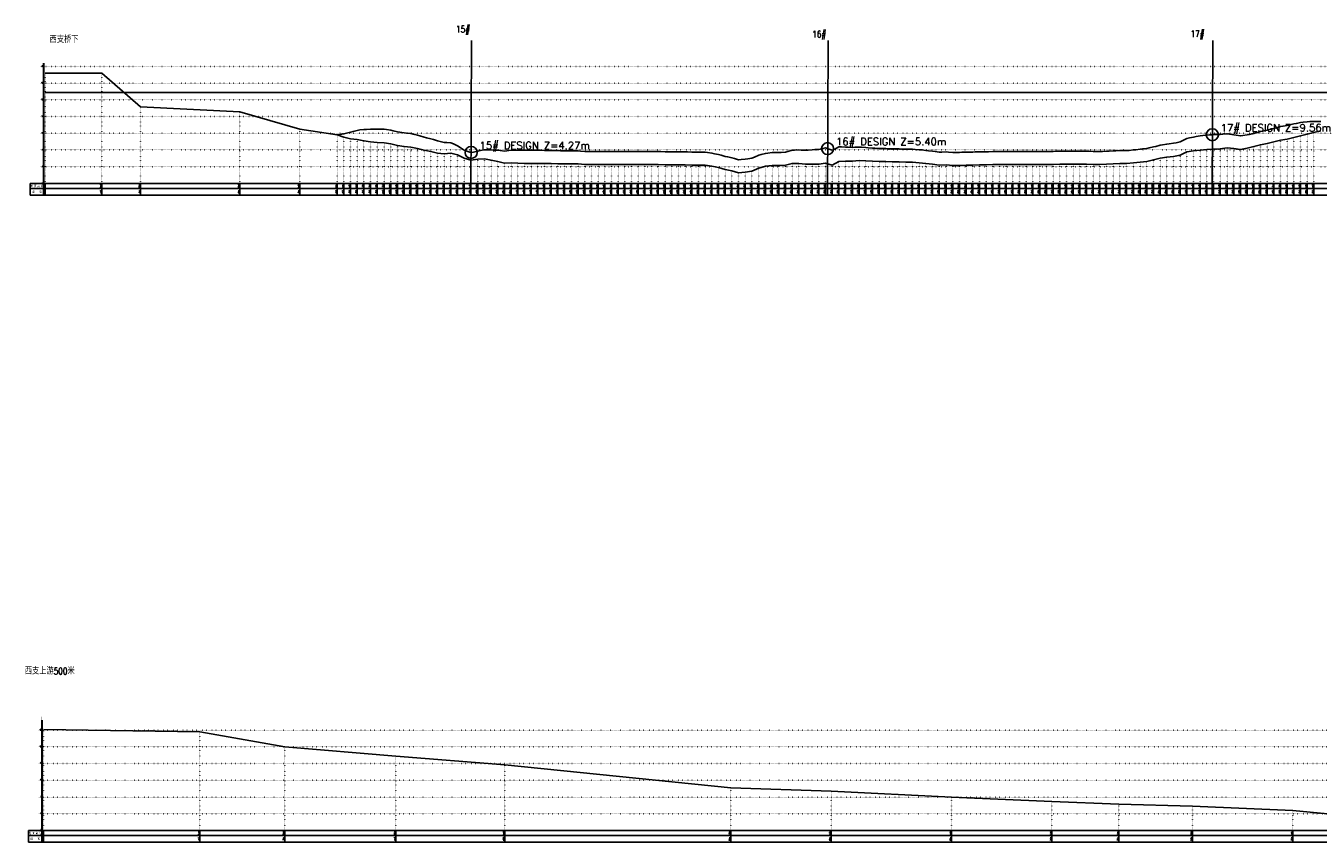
# Model space of a CAD drawing. Extents: x 391415 to 399140, y 3188456 to 3193757.
# Tile 2 of 3: x 391438 to 395301, y 3191315 to 3193757. Entities that reach past the tile are written whole.
import ezdxf
from ezdxf.enums import TextEntityAlignment as Align

# ---------------------------------------------------------------- set-up
doc = ezdxf.new("R2010")
doc.units = 0
doc.linetypes.add('X4', pattern=[1.6, 0, -1.6])
doc.layers.get('0').update_dxf_attribs({"linetype": 'CONTINUOUS'})
for name, color, linetype in [('ANNOTATION', 7, 'CONTINUOUS'), ('DESIGN_LOCAL', 5, 'CONTINUOUS'), ('DLSS', 4, 'CONTINUOUS'), ('DMX', 1, 'CONTINUOUS'), ('PIER_CONTROL', 6, 'CONTINUOUS'), ('WSE_22_190', 4, 'CONTINUOUS'), ('ZDH', 1, 'CONTINUOUS'), ('zdm1', 2, 'CONTINUOUS'), ('ZDMT5', 3, 'CONTINUOUS')]:
    doc.layers.add(name, color=color, linetype=linetype)
doc.styles.add('HZ', font='rs.shx', dxfattribs={"width": 0.8, "bigfont": 'hztxt.shx'})
doc.styles.get("Standard").update_dxf_attribs({"font": 'rs.shx', "bigfont": 'hztxt.shx'})

msp = doc.modelspace()

# ---------------------------------------------------------------- linework, layer by layer
at = {"linetype": 'Continuous', "flags": 128}
for points in [[(392768.7, 3193250.3), (392770.7, 3193712.5)], [(393834.4, 3193250.3), (393836.3, 3193712.5)], [(394984.2, 3193250.3), (394986.2, 3193712.5)]]:
    msp.add_lwpolyline(points, dxfattribs=at)
at = {"layer": 'DESIGN_LOCAL', "color": 5}
msp.add_lwpolyline([(391496.2, 3193615.1), (391665.4, 3193615.5), (391780.9, 3193514.3), (392077.4, 3193499.3), (392256.8, 3193447.3), (392368.7, 3193430.9), (392376.2, 3193431.7), (392388.7, 3193433.5), (392396.2, 3193435.4), (392408.7, 3193438.4), (392416.2, 3193440.7), (392428.7, 3193444), (392436.2, 3193445.2), (392448.7, 3193446.6), (392456.2, 3193447), (392468.7, 3193447.1), (392476.2, 3193447.5), (392488.7, 3193447.7), (392496.2, 3193447.7), (392508.7, 3193447.5), (392516.2, 3193446.6), (392528.7, 3193445), (392536.2, 3193443), (392548.7, 3193439.6), (392556.2, 3193438.4), (392568.7, 3193436.4), (392576.2, 3193435.7), (392588.7, 3193434.7), (392596.2, 3193432.7), (392608.7, 3193429.3), (392616.2, 3193427.3), (392628.7, 3193424), (392636.2, 3193422), (392648.7, 3193418.4), (392656.2, 3193416.2), (392668.7, 3193412.2), (392676.2, 3193410.5), (392688.7, 3193407.4), (392696.2, 3193407.3), (392708.7, 3193406.9), (392716.2, 3193403.5), (392728.7, 3193397.8), (392736.2, 3193392.9), (392748.7, 3193384.9), (392756.2, 3193382), (392768.7, 3193378), (392769.1, 3193378), (392776.2, 3193379.2), (392788.7, 3193382.2), (392796.2, 3193383.5), (392808.7, 3193386), (392816.2, 3193385.8), (392828.7, 3193385.5), (392836.2, 3193385.2), (392848.7, 3193384.5), (392856.2, 3193383.7), (392868.7, 3193382.1), (392876.2, 3193383.2), (392888.7, 3193384.8), (392896.2, 3193384.7), (392908.7, 3193384.4), (392916.2, 3193384.6), (392928.7, 3193384.7), (392936.2, 3193384.7), (392948.7, 3193384.6), (392956.2, 3193384.6), (392968.7, 3193384.4), (392976.2, 3193384.3), (392988.7, 3193384.1), (392996.2, 3193383.9), (393008.7, 3193383.7), (393016.2, 3193383.6), (393028.7, 3193383.4), (393036.2, 3193383.2), (393048.7, 3193383), (393056.2, 3193382.9), (393068.7, 3193382.8), (393076.2, 3193382.7), (393088.7, 3193382.5), (393096.2, 3193382), (393108.7, 3193381.2), (393116.2, 3193381), (393128.7, 3193380.7), (393136.2, 3193380.6), (393148.7, 3193380.3), (393156.2, 3193380.5), (393168.7, 3193380.9), (393176.2, 3193380.8), (393188.7, 3193380.6), (393196.2, 3193380.5), (393208.7, 3193380.4), (393216.2, 3193380.6), (393228.7, 3193380.8), (393236.2, 3193380.8), (393248.7, 3193380.8), (393256.2, 3193380.8), (393268.7, 3193380.8), (393276.2, 3193380.8), (393288.7, 3193380.8), (393296.2, 3193380.8), (393308.7, 3193380.8), (393316.2, 3193380.7), (393328.7, 3193380.5), (393336.2, 3193380.4), (393348.7, 3193380.2), (393356.2, 3193380.1), (393368.7, 3193380), (393376.2, 3193379.9), (393388.7, 3193379.7), (393396.2, 3193379.6), (393408.7, 3193379.5), (393416.2, 3193379.4), (393428.7, 3193379.2), (393436.2, 3193379.2), (393448.7, 3193379), (393456.2, 3193378.9), (393468.7, 3193378.8), (393476.2, 3193377.7), (393488.7, 3193375.8), (393496.2, 3193374.2), (393508.7, 3193371.6), (393516.2, 3193369.4), (393528.7, 3193365.7), (393536.2, 3193364.3), (393548.7, 3193362), (393556.2, 3193359.8), (393568.7, 3193356.1), (393576.2, 3193356.8), (393588.7, 3193358.1), (393596.2, 3193359.1), (393608.7, 3193360.9), (393616.2, 3193364.1), (393628.7, 3193369.5), (393636.2, 3193371.6), (393648.7, 3193375.2), (393656.2, 3193376), (393668.7, 3193377.4), (393676.2, 3193377.6), (393688.7, 3193378), (393696.2, 3193378.2), (393708.7, 3193378.6), (393716.2, 3193380.8), (393728.7, 3193384.6), (393736.2, 3193384.9), (393748.7, 3193385.3), (393756.2, 3193384.9), (393768.7, 3193384.3), (393776.2, 3193384.9), (393788.7, 3193385.9), (393796.2, 3193386.3), (393808.7, 3193386.9), (393816.2, 3193388.6), (393828.7, 3193391.3), (393834.8, 3193389.3), (393836.2, 3193388.8), (393848.7, 3193384.4), (393856.2, 3193388.2), (393868.7, 3193394.4), (393876.2, 3193394.2), (393888.7, 3193393.9), (393896.2, 3193393.6), (393908.7, 3193393), (393916.2, 3193393.3), (393928.7, 3193394), (393936.2, 3193393.4), (393948.7, 3193392.5), (393956.2, 3193391.8), (393968.7, 3193390.7), (393976.2, 3193390.4), (393988.7, 3193389.9), (393996.2, 3193389.7), (394008.7, 3193389.3), (394016.2, 3193389.1), (394028.7, 3193388.8), (394036.2, 3193388.6), (394048.7, 3193388.3), (394056.2, 3193388.2), (394068.7, 3193387.9), (394076.2, 3193387.8), (394088.7, 3193387.6), (394096.2, 3193387.1), (394108.7, 3193386.2), (394116.2, 3193385.3), (394128.7, 3193383.7), (394136.2, 3193382.8), (394148.7, 3193381.3), (394156.2, 3193380.5), (394168.7, 3193379.1), (394176.2, 3193379.2), (394188.7, 3193379.5), (394196.2, 3193378.9), (394208.7, 3193377.9), (394216.2, 3193378), (394228.7, 3193378.2), (394236.2, 3193378.4), (394248.7, 3193378.7), (394256.2, 3193378.8), (394268.7, 3193379.1), (394276.2, 3193379.3), (394288.7, 3193379.5), (394296.2, 3193379.7), (394308.7, 3193379.9), (394316.2, 3193380.1), (394328.7, 3193380.4), (394336.2, 3193380.5), (394348.7, 3193380.7), (394356.2, 3193380.7), (394368.7, 3193380.7), (394376.2, 3193380.6), (394388.7, 3193380.6), (394396.2, 3193380.6), (394408.7, 3193380.6), (394416.2, 3193380.5), (394428.7, 3193380.5), (394436.2, 3193380.5), (394448.7, 3193380.4), (394456.2, 3193380.4), (394468.7, 3193380.4), (394476.2, 3193380.5), (394488.7, 3193380.7), (394496.2, 3193380.9), (394508.7, 3193381.1), (394516.2, 3193381.3), (394528.7, 3193381.7), (394536.2, 3193381.8), (394548.7, 3193382.1), (394556.2, 3193381.9), (394568.7, 3193381.6), (394576.2, 3193381.6), (394588.7, 3193381.7), (394596.2, 3193381.5), (394608.7, 3193381.3), (394616.2, 3193381.3), (394628.7, 3193381.2), (394636.2, 3193381.1), (394648.7, 3193381), (394656.2, 3193381.2), (394668.7, 3193381.5), (394676.2, 3193381.9), (394688.7, 3193382.7), (394696.2, 3193382.9), (394708.7, 3193383.4), (394716.2, 3193383.4), (394728.7, 3193383.5), (394736.2, 3193384.2), (394748.7, 3193385.3), (394756.2, 3193386.2), (394768.7, 3193387.7), (394776.2, 3193388.4), (394788.7, 3193389.4), (394796.2, 3193391.3), (394808.7, 3193394.3), (394816.2, 3193396.1), (394828.7, 3193399.2), (394836.2, 3193400.6), (394848.7, 3193402.9), (394856.2, 3193403.8), (394868.7, 3193405.4), (394876.2, 3193407.1), (394888.7, 3193410), (394896.2, 3193413.8), (394908.7, 3193420.1), (394916.2, 3193421.5), (394928.7, 3193424), (394936.2, 3193425.3), (394948.7, 3193427.6), (394956.2, 3193428.5), (394968.7, 3193429.7), (394976.2, 3193430.3), (394984.8, 3193430.9), (394988.7, 3193431.1), (394996.2, 3193431.4), (395008.7, 3193431.6), (395016.2, 3193432.4), (395028.7, 3193433.7), (395036.2, 3193432.6), (395048.7, 3193430.9), (395056.2, 3193429.5), (395068.7, 3193427.3), (395076.2, 3193428.3), (395088.7, 3193430.1), (395096.2, 3193431.9), (395108.7, 3193435), (395116.2, 3193437), (395128.7, 3193440.2), (395136.2, 3193441.9), (395148.7, 3193444.8), (395156.2, 3193446.7), (395168.7, 3193449.8), (395176.2, 3193451.8), (395188.7, 3193455.2), (395196.2, 3193456.6), (395208.7, 3193458.8), (395216.2, 3193460.6), (395228.7, 3193463.3), (395236.2, 3193464.9), (395248.7, 3193467.2), (395256.2, 3193468.3), (395268.7, 3193469.8), (395276.2, 3193470.4), (395288.7, 3193470.9), (395296.2, 3193470.9), (395308.7, 3193470.2)], dxfattribs=at)
at = {"layer": 'DMX', "linetype": 'Continuous', "flags": 128}
for points in [[(391496.2, 3193615.1), (391665.4, 3193615.5), (391780.9, 3193514.3), (392077.4, 3193499.3), (392256.8, 3193447.3), (392368.7, 3193430.9), (392388.7, 3193423.8), (392408.7, 3193419), (392428.7, 3193416.5), (392448.7, 3193413.1), (392468.7, 3193409.6), (392488.7, 3193407.9), (392508.7, 3193406.6), (392528.7, 3193403.7), (392548.7, 3193398.4), (392568.7, 3193395.4), (392588.7, 3193394.1), (392608.7, 3193389.3), (392628.7, 3193384.8), (392648.7, 3193380.3), (392668.7, 3193375.8), (392688.7, 3193373.4), (392708.7, 3193375.9), (392728.7, 3193370.3), (392748.7, 3193360.5), (392768.7, 3193355.2), (392788.7, 3193357.9), (392808.7, 3193358.6), (392828.7, 3193354.5), (392848.7, 3193350.5), (392868.7, 3193345.8), (392888.7, 3193346.8), (392908.7, 3193345.5), (392928.7, 3193345.3), (392948.7, 3193345), (392968.7, 3193344.8), (392988.7, 3193344.6), (393008.7, 3193344.4), (393028.7, 3193344.2), (393048.7, 3193344), (393068.7, 3193343.8), (393088.7, 3193343.6), (393108.7, 3193342.3), (393128.7, 3193341.8), (393148.7, 3193341.4), (393168.7, 3193342), (393188.7, 3193341.7), (393208.7, 3193341.5), (393228.7, 3193341.9), (393248.7, 3193341.9), (393268.7, 3193341.9), (393288.7, 3193341.9), (393308.7, 3193341.9), (393328.7, 3193341.6), (393348.7, 3193341.3), (393368.7, 3193341), (393388.7, 3193340.8), (393408.7, 3193340.5), (393428.7, 3193340.3), (393448.7, 3193340.1), (393468.7, 3193339.9), (393488.7, 3193336.8), (393508.7, 3193332.7), (393528.7, 3193326.8), (393548.7, 3193323.1), (393568.7, 3193317.2), (393588.7, 3193319.3), (393608.7, 3193322.1), (393628.7, 3193330.8), (393648.7, 3193336.5), (393668.7, 3193338.7), (393688.7, 3193339.2), (393708.7, 3193339.4), (393728.7, 3193344.9), (393748.7, 3193344.8), (393768.7, 3193342.6), (393788.7, 3193342.9), (393808.7, 3193342.5), (393828.7, 3193346), (393848.7, 3193339.4), (393868.7, 3193350.5), (393888.7, 3193351.4), (393908.7, 3193351.8), (393928.7, 3193353.8), (393948.7, 3193353.1), (393968.7, 3193351.7), (393988.7, 3193351.2), (394008.7, 3193350.7), (394028.7, 3193350.1), (394048.7, 3193349.6), (394068.7, 3193349.1), (394088.7, 3193348.8), (394108.7, 3193347.3), (394128.7, 3193344.8), (394148.7, 3193342.4), (394168.7, 3193340.1), (394188.7, 3193340.6), (394208.7, 3193339), (394228.7, 3193339.3), (394248.7, 3193339.8), (394268.7, 3193340.2), (394288.7, 3193340.6), (394308.7, 3193341), (394328.7, 3193341.5), (394348.7, 3193341.8), (394368.7, 3193341.7), (394388.7, 3193341.7), (394408.7, 3193341.6), (394428.7, 3193341.6), (394448.7, 3193341.5), (394468.7, 3193341.4), (394488.7, 3193341.8), (394508.7, 3193342.2), (394528.7, 3193342.7), (394548.7, 3193343.1), (394568.7, 3193342.7), (394588.7, 3193342.7), (394608.7, 3193342.4), (394628.7, 3193342.2), (394648.7, 3193342.1), (394668.7, 3193342.6), (394688.7, 3193343.7), (394708.7, 3193344.5), (394728.7, 3193344.6), (394748.7, 3193346.5), (394768.7, 3193349), (394788.7, 3193350.7), (394808.7, 3193355.5), (394828.7, 3193360.4), (394848.7, 3193364), (394868.7, 3193366.1), (394888.7, 3193370.2), (394908.7, 3193379.6), (394928.7, 3193382.5), (394948.7, 3193385.1), (394968.7, 3193386.4), (394988.7, 3193387.5), (395008.7, 3193388.5), (395028.7, 3193391.7), (395048.7, 3193389.9), (395068.7, 3193387), (395088.7, 3193390.4), (395108.7, 3193395.6), (395128.7, 3193400.8), (395148.7, 3193405.1), (395168.7, 3193409.7), (395188.7, 3193414.7), (395208.7, 3193418.1), (395228.7, 3193422.8), (395248.7, 3193427.6), (395268.7, 3193432.5), (395288.7, 3193437.5), (395308.7, 3193442.8)], [(391491, 3191651.7), (391958.1, 3191644.7), (392212, 3191599.7), (392544.2, 3191571.7), (392869.7, 3191545.7), (393545, 3191477.6), (393845.2, 3191467.1), (394205.3, 3191449.8), (394505.5, 3191436.6), (394705.3, 3191428.2), (394925.4, 3191422.6), (395225.6, 3191409.2), (395505.5, 3191382.4)]]:
    msp.add_lwpolyline(points, dxfattribs=at)
at = {"layer": 'PIER_CONTROL', "color": 6}
for centre in [(394984.8, 3193430.9), (392769.1, 3193378), (393834.8, 3193389.3)]:
    msp.add_circle(centre, 18, dxfattribs=at)
at = {"layer": 'WSE_22_190', "color": 4}
msp.add_line((391496.2, 3193557.2), (396812.7, 3193557.2), dxfattribs=at)
at = {"layer": 'zdm1', "linetype": 'X4'}
for p, q in [((391481.2, 3193635.3), (396827.7, 3193635.3)), ((391481.2, 3193585.3), (396827.7, 3193585.3)), ((391481.2, 3193535.3), (396827.7, 3193535.3)), ((391481.2, 3193485.3), (396827.7, 3193485.3)), ((391481.2, 3193435.3), (396827.7, 3193435.3)), ((391481.2, 3193385.3), (396827.7, 3193385.3)), ((391481.2, 3193335.3), (396827.7, 3193335.3)), ((391481.2, 3193285.3), (396827.7, 3193285.3)), ((391476, 3191649.7), (398969.1, 3191649.7)), ((391476, 3191599.7), (398969.1, 3191599.7)), ((391476, 3191549.7), (398969.1, 3191549.7)), ((391476, 3191499.7), (398969.1, 3191499.7)), ((391476, 3191449.7), (398969.1, 3191449.7)), ((391476, 3191399.7), (398969.1, 3191399.7)), ((391476, 3191349.7), (398969.1, 3191349.7))]:
    msp.add_line(p, q, dxfattribs=at)
at = {"layer": 'zdm1', "linetype": 'Continuous'}
for p, q in [((391490.7, 3193285.3), (391490.7, 3193645.3)), ((391491.7, 3193285.3), (391491.7, 3193645.3)), ((391451.2, 3193285.3), (391496.2, 3193285.3)), ((391451.2, 3193250.3), (391451.2, 3193285.3)), ((391451.2, 3193270.3), (396817.7, 3193270.3)), ((391491.2, 3193250.3), (391491.2, 3193285.3)), ((391496.2, 3193285.3), (396817.7, 3193285.3)), ((391451.2, 3193250.3), (396817.7, 3193250.3)), ((391485.5, 3191349.7), (391485.5, 3191679.7)), ((391486.5, 3191349.7), (391486.5, 3191679.7)), ((391446, 3191349.7), (391491, 3191349.7)), ((391446, 3191314.7), (391446, 3191349.7)), ((391486, 3191314.7), (391486, 3191349.7)), ((391491, 3191349.7), (398959.1, 3191349.7)), ((391446, 3191334.7), (398959.1, 3191334.7)), ((391446, 3191314.7), (398959.1, 3191314.7))]:
    msp.add_line(p, q, dxfattribs=at)
at = {"layer": 'zdm1', "linetype": 'Continuous', "const_width": 1, "flags": 128}
for points in [[(391491.2, 3193635.3), (391491.2, 3193645.3)], [(391491.2, 3193615.3), (391491.2, 3193625.3)], [(391491.2, 3193595.3), (391491.2, 3193605.3)], [(391491.2, 3193575.3), (391491.2, 3193585.3)], [(391491.2, 3193555.3), (391491.2, 3193565.3)], [(391491.2, 3193535.3), (391491.2, 3193545.3)], [(391491.2, 3193515.3), (391491.2, 3193525.3)], [(391491.2, 3193495.3), (391491.2, 3193505.3)], [(391491.2, 3193475.3), (391491.2, 3193485.3)], [(391491.2, 3193455.3), (391491.2, 3193465.3)], [(391491.2, 3193435.3), (391491.2, 3193445.3)], [(391491.2, 3193415.3), (391491.2, 3193425.3)], [(391491.2, 3193395.3), (391491.2, 3193405.3)], [(391491.2, 3193375.3), (391491.2, 3193385.3)], [(391491.2, 3193355.3), (391491.2, 3193365.3)], [(391491.2, 3193335.3), (391491.2, 3193345.3)], [(391491.2, 3193315.3), (391491.2, 3193325.3)], [(391491.2, 3193295.3), (391491.2, 3193305.3)], [(391486, 3191679.7), (391486, 3191689.7)], [(391486, 3191659.7), (391486, 3191669.7)], [(391486, 3191639.7), (391486, 3191649.7)], [(391486, 3191619.7), (391486, 3191629.7)], [(391486, 3191599.7), (391486, 3191609.7)], [(391486, 3191579.7), (391486, 3191589.7)], [(391486, 3191559.7), (391486, 3191569.7)], [(391486, 3191539.7), (391486, 3191549.7)], [(391486, 3191519.7), (391486, 3191529.7)], [(391486, 3191499.7), (391486, 3191509.7)], [(391486, 3191479.7), (391486, 3191489.7)], [(391486, 3191459.7), (391486, 3191469.7)], [(391486, 3191439.7), (391486, 3191449.7)], [(391486, 3191419.7), (391486, 3191429.7)], [(391486, 3191399.7), (391486, 3191409.7)], [(391486, 3191379.7), (391486, 3191389.7)], [(391486, 3191359.7), (391486, 3191369.7)]]:
    msp.add_lwpolyline(points, dxfattribs=at)
at = {"layer": 'ZDMT5', "linetype": 'X4'}
for p, q in [((391665.4, 3193285.3), (391665.4, 3193615.5)), ((391496.2, 3193285.3), (391496.2, 3193615.1)), ((391780.9, 3193285.3), (391780.9, 3193514.3)), ((392077.4, 3193285.3), (392077.4, 3193499.3)), ((392256.8, 3193285.3), (392256.8, 3193447.3)), ((392368.7, 3193285.3), (392368.7, 3193430.9)), ((392388.7, 3193285.3), (392388.7, 3193423.8)), ((395228.7, 3193285.3), (395228.7, 3193422.8)), ((395248.7, 3193285.3), (395248.7, 3193427.6)), ((395268.7, 3193285.3), (395268.7, 3193432.5)), ((395288.7, 3193285.3), (395288.7, 3193437.5)), ((392408.7, 3193285.3), (392408.7, 3193419)), ((392428.7, 3193285.3), (392428.7, 3193416.5)), ((392448.7, 3193285.3), (392448.7, 3193413.1)), ((392468.7, 3193285.3), (392468.7, 3193409.6)), ((392488.7, 3193285.3), (392488.7, 3193407.9)), ((392508.7, 3193285.3), (392508.7, 3193406.6)), ((392528.7, 3193285.3), (392528.7, 3193403.7)), ((392548.7, 3193285.3), (392548.7, 3193398.4)), ((392568.7, 3193285.3), (392568.7, 3193395.4)), ((392588.7, 3193285.3), (392588.7, 3193394.1)), ((392608.7, 3193285.3), (392608.7, 3193389.3)), ((392628.7, 3193285.3), (392628.7, 3193384.8)), ((394948.7, 3193285.3), (394948.7, 3193385.1)), ((394968.7, 3193285.3), (394968.7, 3193386.4)), ((394988.7, 3193285.3), (394988.7, 3193387.5)), ((395008.7, 3193285.3), (395008.7, 3193388.5)), ((395028.7, 3193285.3), (395028.7, 3193391.7)), ((395048.7, 3193285.3), (395048.7, 3193389.9)), ((395068.7, 3193285.3), (395068.7, 3193387)), ((395088.7, 3193285.3), (395088.7, 3193390.4)), ((395108.7, 3193285.3), (395108.7, 3193395.6)), ((395128.7, 3193285.3), (395128.7, 3193400.8)), ((395148.7, 3193285.3), (395148.7, 3193405.1)), ((395168.7, 3193285.3), (395168.7, 3193409.7)), ((395188.7, 3193285.3), (395188.7, 3193414.7)), ((395208.7, 3193285.3), (395208.7, 3193418.1)), ((392648.7, 3193285.3), (392648.7, 3193380.3)), ((392668.7, 3193285.3), (392668.7, 3193375.8)), ((392688.7, 3193285.3), (392688.7, 3193373.4)), ((392708.7, 3193285.3), (392708.7, 3193375.9)), ((392728.7, 3193285.3), (392728.7, 3193370.3)), ((392748.7, 3193285.3), (392748.7, 3193360.5)), ((392768.7, 3193285.3), (392768.7, 3193355.2)), ((392788.7, 3193285.3), (392788.7, 3193357.9)), ((392808.7, 3193285.3), (392808.7, 3193358.6)), ((392828.7, 3193285.3), (392828.7, 3193354.5)), ((392848.7, 3193285.3), (392848.7, 3193350.5)), ((392868.7, 3193285.3), (392868.7, 3193345.8)), ((392888.7, 3193285.3), (392888.7, 3193346.8)), ((392908.7, 3193285.3), (392908.7, 3193345.5)), ((392928.7, 3193285.3), (392928.7, 3193345.3)), ((393828.7, 3193285.3), (393828.7, 3193346)), ((393868.7, 3193285.3), (393868.7, 3193350.5)), ((393888.7, 3193285.3), (393888.7, 3193351.4)), ((393908.7, 3193285.3), (393908.7, 3193351.8)), ((393928.7, 3193285.3), (393928.7, 3193353.8)), ((393948.7, 3193285.3), (393948.7, 3193353.1)), ((393968.7, 3193285.3), (393968.7, 3193351.7)), ((393988.7, 3193285.3), (393988.7, 3193351.2)), ((394008.7, 3193285.3), (394008.7, 3193350.7)), ((394028.7, 3193285.3), (394028.7, 3193350.1)), ((394048.7, 3193285.3), (394048.7, 3193349.6)), ((394068.7, 3193285.3), (394068.7, 3193349.1)), ((394088.7, 3193285.3), (394088.7, 3193348.8)), ((394108.7, 3193285.3), (394108.7, 3193347.3)), ((394748.7, 3193285.3), (394748.7, 3193346.5)), ((394768.7, 3193285.3), (394768.7, 3193349)), ((394788.7, 3193285.3), (394788.7, 3193350.7)), ((394808.7, 3193285.3), (394808.7, 3193355.5)), ((394828.7, 3193285.3), (394828.7, 3193360.4)), ((394848.7, 3193285.3), (394848.7, 3193364)), ((394868.7, 3193285.3), (394868.7, 3193366.1)), ((394888.7, 3193285.3), (394888.7, 3193370.2)), ((394908.7, 3193285.3), (394908.7, 3193379.6)), ((394928.7, 3193285.3), (394928.7, 3193382.5)), ((392948.7, 3193285.3), (392948.7, 3193345)), ((392968.7, 3193285.3), (392968.7, 3193344.8)), ((392988.7, 3193285.3), (392988.7, 3193344.6)), ((393008.7, 3193285.3), (393008.7, 3193344.4)), ((393028.7, 3193285.3), (393028.7, 3193344.2)), ((393048.7, 3193285.3), (393048.7, 3193344)), ((393068.7, 3193285.3), (393068.7, 3193343.8)), ((393088.7, 3193285.3), (393088.7, 3193343.6)), ((393108.7, 3193285.3), (393108.7, 3193342.3)), ((393128.7, 3193285.3), (393128.7, 3193341.8)), ((393148.7, 3193285.3), (393148.7, 3193341.4)), ((393168.7, 3193285.3), (393168.7, 3193342)), ((393188.7, 3193285.3), (393188.7, 3193341.7)), ((393208.7, 3193285.3), (393208.7, 3193341.5)), ((393228.7, 3193285.3), (393228.7, 3193341.9)), ((393248.7, 3193285.3), (393248.7, 3193341.9)), ((393268.7, 3193285.3), (393268.7, 3193341.9)), ((393288.7, 3193285.3), (393288.7, 3193341.9)), ((393308.7, 3193285.3), (393308.7, 3193341.9)), ((393328.7, 3193285.3), (393328.7, 3193341.6)), ((393348.7, 3193285.3), (393348.7, 3193341.3)), ((393368.7, 3193285.3), (393368.7, 3193341)), ((393388.7, 3193285.3), (393388.7, 3193340.8)), ((393408.7, 3193285.3), (393408.7, 3193340.5)), ((393428.7, 3193285.3), (393428.7, 3193340.3)), ((393448.7, 3193285.3), (393448.7, 3193340.1)), ((393468.7, 3193285.3), (393468.7, 3193339.9)), ((393488.7, 3193285.3), (393488.7, 3193336.8)), ((393508.7, 3193285.3), (393508.7, 3193332.7)), ((393528.7, 3193285.3), (393528.7, 3193326.8)), ((393548.7, 3193285.3), (393548.7, 3193323.1)), ((393568.7, 3193285.3), (393568.7, 3193317.2)), ((393588.7, 3193285.3), (393588.7, 3193319.3)), ((393608.7, 3193285.3), (393608.7, 3193322.1)), ((393628.7, 3193285.3), (393628.7, 3193330.8)), ((393648.7, 3193285.3), (393648.7, 3193336.5)), ((393668.7, 3193285.3), (393668.7, 3193338.7)), ((393688.7, 3193285.3), (393688.7, 3193339.2)), ((393708.7, 3193285.3), (393708.7, 3193339.4)), ((393728.7, 3193285.3), (393728.7, 3193344.9)), ((393748.7, 3193285.3), (393748.7, 3193344.8)), ((393768.7, 3193285.3), (393768.7, 3193342.6)), ((393788.7, 3193285.3), (393788.7, 3193342.9)), ((393808.7, 3193285.3), (393808.7, 3193342.5)), ((393848.7, 3193285.3), (393848.7, 3193339.4)), ((394128.7, 3193285.3), (394128.7, 3193344.8)), ((394148.7, 3193285.3), (394148.7, 3193342.4)), ((394168.7, 3193285.3), (394168.7, 3193340.1)), ((394188.7, 3193285.3), (394188.7, 3193340.6)), ((394208.7, 3193285.3), (394208.7, 3193339)), ((394228.7, 3193285.3), (394228.7, 3193339.3)), ((394248.7, 3193285.3), (394248.7, 3193339.8)), ((394268.7, 3193285.3), (394268.7, 3193340.2)), ((394288.7, 3193285.3), (394288.7, 3193340.6)), ((394308.7, 3193285.3), (394308.7, 3193341)), ((394328.7, 3193285.3), (394328.7, 3193341.5)), ((394348.7, 3193285.3), (394348.7, 3193341.8)), ((394368.7, 3193285.3), (394368.7, 3193341.7)), ((394388.7, 3193285.3), (394388.7, 3193341.7)), ((394408.7, 3193285.3), (394408.7, 3193341.6)), ((394428.7, 3193285.3), (394428.7, 3193341.6)), ((394448.7, 3193285.3), (394448.7, 3193341.5)), ((394468.7, 3193285.3), (394468.7, 3193341.4)), ((394488.7, 3193285.3), (394488.7, 3193341.8)), ((394508.7, 3193285.3), (394508.7, 3193342.2)), ((394528.7, 3193285.3), (394528.7, 3193342.7)), ((394548.7, 3193285.3), (394548.7, 3193343.1)), ((394568.7, 3193285.3), (394568.7, 3193342.7)), ((394588.7, 3193285.3), (394588.7, 3193342.7)), ((394608.7, 3193285.3), (394608.7, 3193342.4)), ((394628.7, 3193285.3), (394628.7, 3193342.2)), ((394648.7, 3193285.3), (394648.7, 3193342.1)), ((394668.7, 3193285.3), (394668.7, 3193342.6)), ((394688.7, 3193285.3), (394688.7, 3193343.7)), ((394708.7, 3193285.3), (394708.7, 3193344.5)), ((394728.7, 3193285.3), (394728.7, 3193344.6)), ((391491, 3191349.7), (391491, 3191651.7)), ((391958.1, 3191349.7), (391958.1, 3191644.7)), ((392212, 3191349.7), (392212, 3191599.7)), ((392544.2, 3191349.7), (392544.2, 3191571.7)), ((392869.7, 3191349.7), (392869.7, 3191545.7)), ((393545, 3191349.7), (393545, 3191477.6)), ((393845.2, 3191349.7), (393845.2, 3191467.1)), ((394205.3, 3191349.7), (394205.3, 3191449.8)), ((394505.5, 3191349.7), (394505.5, 3191436.6)), ((394705.3, 3191349.7), (394705.3, 3191428.2)), ((394925.4, 3191349.7), (394925.4, 3191422.6)), ((395225.6, 3191349.7), (395225.6, 3191409.2))]:
    msp.add_line(p, q, dxfattribs=at)
at = {"layer": 'ZDMT5', "linetype": 'Continuous'}
for p, q in [((391496.2, 3193250.3), (391496.2, 3193285.3)), ((391665.4, 3193250.3), (391665.4, 3193285.3)), ((391780.9, 3193250.3), (391780.9, 3193285.3)), ((392077.4, 3193250.3), (392077.4, 3193285.3)), ((392256.8, 3193250.3), (392256.8, 3193285.3)), ((392368.7, 3193250.3), (392368.7, 3193285.3)), ((392388.7, 3193250.3), (392388.7, 3193285.3)), ((392408.7, 3193250.3), (392408.7, 3193285.3)), ((392428.7, 3193250.3), (392428.7, 3193285.3)), ((392448.7, 3193250.3), (392448.7, 3193285.3)), ((392468.7, 3193250.3), (392468.7, 3193285.3)), ((392488.7, 3193250.3), (392488.7, 3193285.3)), ((392508.7, 3193250.3), (392508.7, 3193285.3)), ((392528.7, 3193250.3), (392528.7, 3193285.3)), ((392548.7, 3193250.3), (392548.7, 3193285.3)), ((392568.7, 3193250.3), (392568.7, 3193285.3)), ((392588.7, 3193250.3), (392588.7, 3193285.3)), ((392608.7, 3193250.3), (392608.7, 3193285.3)), ((392628.7, 3193250.3), (392628.7, 3193285.3)), ((392648.7, 3193250.3), (392648.7, 3193285.3)), ((392668.7, 3193250.3), (392668.7, 3193285.3)), ((392688.7, 3193250.3), (392688.7, 3193285.3)), ((392708.7, 3193250.3), (392708.7, 3193285.3)), ((392728.7, 3193250.3), (392728.7, 3193285.3)), ((392748.7, 3193250.3), (392748.7, 3193285.3)), ((392768.7, 3193250.3), (392768.7, 3193285.3)), ((392788.7, 3193250.3), (392788.7, 3193285.3)), ((392808.7, 3193250.3), (392808.7, 3193285.3)), ((392828.7, 3193250.3), (392828.7, 3193285.3)), ((392848.7, 3193250.3), (392848.7, 3193285.3)), ((392868.7, 3193250.3), (392868.7, 3193285.3)), ((392888.7, 3193250.3), (392888.7, 3193285.3)), ((392908.7, 3193250.3), (392908.7, 3193285.3)), ((392928.7, 3193250.3), (392928.7, 3193285.3)), ((392948.7, 3193250.3), (392948.7, 3193285.3)), ((392968.7, 3193250.3), (392968.7, 3193285.3)), ((392988.7, 3193250.3), (392988.7, 3193285.3)), ((393008.7, 3193250.3), (393008.7, 3193285.3)), ((393028.7, 3193250.3), (393028.7, 3193285.3)), ((393048.7, 3193250.3), (393048.7, 3193285.3)), ((393068.7, 3193250.3), (393068.7, 3193285.3)), ((393088.7, 3193250.3), (393088.7, 3193285.3)), ((393108.7, 3193250.3), (393108.7, 3193285.3)), ((393128.7, 3193250.3), (393128.7, 3193285.3)), ((393148.7, 3193250.3), (393148.7, 3193285.3)), ((393168.7, 3193250.3), (393168.7, 3193285.3)), ((393188.7, 3193250.3), (393188.7, 3193285.3)), ((393208.7, 3193250.3), (393208.7, 3193285.3)), ((393228.7, 3193250.3), (393228.7, 3193285.3)), ((393248.7, 3193250.3), (393248.7, 3193285.3)), ((393268.7, 3193250.3), (393268.7, 3193285.3)), ((393288.7, 3193250.3), (393288.7, 3193285.3)), ((393308.7, 3193250.3), (393308.7, 3193285.3)), ((393328.7, 3193250.3), (393328.7, 3193285.3)), ((393348.7, 3193250.3), (393348.7, 3193285.3)), ((393368.7, 3193250.3), (393368.7, 3193285.3)), ((393388.7, 3193250.3), (393388.7, 3193285.3)), ((393408.7, 3193250.3), (393408.7, 3193285.3)), ((393428.7, 3193250.3), (393428.7, 3193285.3)), ((393448.7, 3193250.3), (393448.7, 3193285.3)), ((393468.7, 3193250.3), (393468.7, 3193285.3)), ((393488.7, 3193250.3), (393488.7, 3193285.3)), ((393508.7, 3193250.3), (393508.7, 3193285.3)), ((393528.7, 3193250.3), (393528.7, 3193285.3)), ((393548.7, 3193250.3), (393548.7, 3193285.3)), ((393568.7, 3193250.3), (393568.7, 3193285.3)), ((393588.7, 3193250.3), (393588.7, 3193285.3)), ((393608.7, 3193250.3), (393608.7, 3193285.3)), ((393628.7, 3193250.3), (393628.7, 3193285.3)), ((393648.7, 3193250.3), (393648.7, 3193285.3)), ((393668.7, 3193250.3), (393668.7, 3193285.3)), ((393688.7, 3193250.3), (393688.7, 3193285.3)), ((393708.7, 3193250.3), (393708.7, 3193285.3)), ((393728.7, 3193250.3), (393728.7, 3193285.3)), ((393748.7, 3193250.3), (393748.7, 3193285.3)), ((393768.7, 3193250.3), (393768.7, 3193285.3)), ((393788.7, 3193250.3), (393788.7, 3193285.3)), ((393808.7, 3193250.3), (393808.7, 3193285.3)), ((393828.7, 3193250.3), (393828.7, 3193285.3)), ((393848.7, 3193250.3), (393848.7, 3193285.3)), ((393868.7, 3193250.3), (393868.7, 3193285.3)), ((393888.7, 3193250.3), (393888.7, 3193285.3)), ((393908.7, 3193250.3), (393908.7, 3193285.3)), ((393928.7, 3193250.3), (393928.7, 3193285.3)), ((393948.7, 3193250.3), (393948.7, 3193285.3)), ((393968.7, 3193250.3), (393968.7, 3193285.3)), ((393988.7, 3193250.3), (393988.7, 3193285.3)), ((394008.7, 3193250.3), (394008.7, 3193285.3)), ((394028.7, 3193250.3), (394028.7, 3193285.3)), ((394048.7, 3193250.3), (394048.7, 3193285.3)), ((394068.7, 3193250.3), (394068.7, 3193285.3)), ((394088.7, 3193250.3), (394088.7, 3193285.3)), ((394108.7, 3193250.3), (394108.7, 3193285.3)), ((394128.7, 3193250.3), (394128.7, 3193285.3)), ((394148.7, 3193250.3), (394148.7, 3193285.3)), ((394168.7, 3193250.3), (394168.7, 3193285.3)), ((394188.7, 3193250.3), (394188.7, 3193285.3)), ((394208.7, 3193250.3), (394208.7, 3193285.3)), ((394228.7, 3193250.3), (394228.7, 3193285.3)), ((394248.7, 3193250.3), (394248.7, 3193285.3)), ((394268.7, 3193250.3), (394268.7, 3193285.3)), ((394288.7, 3193250.3), (394288.7, 3193285.3)), ((394308.7, 3193250.3), (394308.7, 3193285.3)), ((394328.7, 3193250.3), (394328.7, 3193285.3)), ((394348.7, 3193250.3), (394348.7, 3193285.3)), ((394368.7, 3193250.3), (394368.7, 3193285.3)), ((394388.7, 3193250.3), (394388.7, 3193285.3)), ((394408.7, 3193250.3), (394408.7, 3193285.3)), ((394428.7, 3193250.3), (394428.7, 3193285.3)), ((394448.7, 3193250.3), (394448.7, 3193285.3)), ((394468.7, 3193250.3), (394468.7, 3193285.3)), ((394488.7, 3193250.3), (394488.7, 3193285.3)), ((394508.7, 3193250.3), (394508.7, 3193285.3)), ((394528.7, 3193250.3), (394528.7, 3193285.3)), ((394548.7, 3193250.3), (394548.7, 3193285.3)), ((394568.7, 3193250.3), (394568.7, 3193285.3)), ((394588.7, 3193250.3), (394588.7, 3193285.3)), ((394608.7, 3193250.3), (394608.7, 3193285.3)), ((394628.7, 3193250.3), (394628.7, 3193285.3)), ((394648.7, 3193250.3), (394648.7, 3193285.3)), ((394668.7, 3193250.3), (394668.7, 3193285.3)), ((394688.7, 3193250.3), (394688.7, 3193285.3)), ((394708.7, 3193250.3), (394708.7, 3193285.3)), ((394728.7, 3193250.3), (394728.7, 3193285.3)), ((394748.7, 3193250.3), (394748.7, 3193285.3)), ((394768.7, 3193250.3), (394768.7, 3193285.3)), ((394788.7, 3193250.3), (394788.7, 3193285.3)), ((394808.7, 3193250.3), (394808.7, 3193285.3)), ((394828.7, 3193250.3), (394828.7, 3193285.3)), ((394848.7, 3193250.3), (394848.7, 3193285.3)), ((394868.7, 3193250.3), (394868.7, 3193285.3)), ((394888.7, 3193250.3), (394888.7, 3193285.3)), ((394908.7, 3193250.3), (394908.7, 3193285.3)), ((394928.7, 3193250.3), (394928.7, 3193285.3)), ((394948.7, 3193250.3), (394948.7, 3193285.3)), ((394968.7, 3193250.3), (394968.7, 3193285.3)), ((394988.7, 3193250.3), (394988.7, 3193285.3)), ((395008.7, 3193250.3), (395008.7, 3193285.3)), ((395028.7, 3193250.3), (395028.7, 3193285.3)), ((395048.7, 3193250.3), (395048.7, 3193285.3)), ((395068.7, 3193250.3), (395068.7, 3193285.3)), ((395088.7, 3193250.3), (395088.7, 3193285.3)), ((395108.7, 3193250.3), (395108.7, 3193285.3)), ((395128.7, 3193250.3), (395128.7, 3193285.3)), ((395148.7, 3193250.3), (395148.7, 3193285.3)), ((395168.7, 3193250.3), (395168.7, 3193285.3)), ((395188.7, 3193250.3), (395188.7, 3193285.3)), ((395208.7, 3193250.3), (395208.7, 3193285.3)), ((395228.7, 3193250.3), (395228.7, 3193285.3)), ((395248.7, 3193250.3), (395248.7, 3193285.3)), ((395268.7, 3193250.3), (395268.7, 3193285.3)), ((395288.7, 3193250.3), (395288.7, 3193285.3)), ((391491, 3191314.7), (391491, 3191349.7)), ((391958.1, 3191314.7), (391958.1, 3191349.7)), ((392212, 3191314.7), (392212, 3191349.7)), ((392544.2, 3191314.7), (392544.2, 3191349.7)), ((392869.7, 3191314.7), (392869.7, 3191349.7)), ((393545, 3191314.7), (393545, 3191349.7)), ((393845.2, 3191314.7), (393845.2, 3191349.7)), ((394205.3, 3191314.7), (394205.3, 3191349.7)), ((394505.5, 3191314.7), (394505.5, 3191349.7)), ((394705.3, 3191314.7), (394705.3, 3191349.7)), ((394925.4, 3191314.7), (394925.4, 3191349.7)), ((395225.6, 3191314.7), (395225.6, 3191349.7))]:
    msp.add_line(p, q, dxfattribs=at)

# ---------------------------------------------------------------- texts
at = {"layer": 'ANNOTATION', "color": 6}
for s, p in [('17# DESIGN Z=9.56m', (395009.8, 3193440.9)), ('15# DESIGN Z=4.27m', (392794.1, 3193388)), ('16# DESIGN Z=5.40m', (393859.8, 3193399.3))]:
    msp.add_text(s, height=22, dxfattribs=at).set_placement(p)
at = {"layer": 'DLSS', "linetype": 'Continuous', "style": 'HZ', "width": 0.8}
for s, p in [('西支桥下', (391552.4, 3193718.5)), ('西支上游500米', (391509.5, 3191829.2))]:
    msp.add_text(s, height=20, dxfattribs=at).set_placement(p, align=Align.MIDDLE)
at = {"layer": 'ZDH', "linetype": 'Continuous', "style": 'HZ', "width": 0.8}
for s, p in [('15#', (392724.3, 3193736.7, 88888)), ('16#', (393788.7, 3193722, 88888)), ('17#', (394919.5, 3193722.5, 88888))]:
    msp.add_text(s, height=20, dxfattribs=at).set_placement(p)
at = {"layer": 'zdm1', "linetype": 'Continuous', "style": 'HZ', "width": 0.8}
for s, p in [('30', (391490.2, 3193635.3)), ('25', (391490.2, 3193585.3)), ('20', (391490.2, 3193535.3)), ('15', (391490.2, 3193485.3)), ('10', (391490.2, 3193435.3)), ('5', (391490.2, 3193385.3)), ('0', (391490.2, 3193335.3)), ('-5', (391490.2, 3193285.3)), ('25', (391485, 3191649.7)), ('20', (391485, 3191599.7)), ('15', (391485, 3191549.7)), ('10', (391485, 3191499.7)), ('5', (391485, 3191449.7)), ('0', (391485, 3191399.7)), ('-5', (391485, 3191349.7))]:
    msp.add_text(s, height=3, dxfattribs=at).set_placement(p, align=Align.RIGHT)
for s, p in [('地 面 高 程', (391471.2, 3193277.8)), ('距    离', (391471.2, 3193260.3)), ('地 面 高 程', (391466, 3191342.2)), ('距    离', (391466, 3191324.7))]:
    msp.add_text(s, height=6, dxfattribs=at).set_placement(p, align=Align.MIDDLE)
at = {"layer": 'ZDMT5', "linetype": 'Continuous', "style": 'HZ', "width": 0.8}
for s, p in [('27.98', (391495.7, 3193277.8)), ('28.02', (391664.9, 3193277.8)), ('17.90', (391780.4, 3193277.8)), ('16.40', (392076.9, 3193277.8)), ('11.20', (392256.3, 3193277.8)), ('9.56', (392368.2, 3193277.8)), ('8.85', (392388.2, 3193277.8)), ('8.37', (392408.2, 3193277.8)), ('8.12', (392428.2, 3193277.8)), ('7.78', (392448.2, 3193277.8)), ('7.43', (392468.2, 3193277.8)), ('7.26', (392488.2, 3193277.8)), ('7.13', (392508.2, 3193277.8)), ('6.84', (392528.2, 3193277.8)), ('6.31', (392548.2, 3193277.8)), ('6.01', (392568.2, 3193277.8)), ('5.88', (392588.2, 3193277.8)), ('5.39', (392608.2, 3193277.8)), ('4.95', (392628.2, 3193277.8)), ('4.50', (392648.2, 3193277.8)), ('4.05', (392668.2, 3193277.8)), ('3.80', (392688.2, 3193277.8)), ('4.06', (392708.2, 3193277.8)), ('3.50', (392728.2, 3193277.8)), ('2.52', (392748.2, 3193277.8)), ('1.99', (392768.2, 3193277.8)), ('2.26', (392788.2, 3193277.8)), ('2.33', (392808.2, 3193277.8)), ('1.92', (392828.2, 3193277.8)), ('1.52', (392848.2, 3193277.8)), ('1.04', (392868.2, 3193277.8)), ('1.15', (392888.2, 3193277.8)), ('1.01', (392908.2, 3193277.8)), ('0.99', (392928.2, 3193277.8)), ('0.97', (392948.2, 3193277.8)), ('0.95', (392968.2, 3193277.8)), ('0.93', (392988.2, 3193277.8)), ('0.91', (393008.2, 3193277.8)), ('0.89', (393028.2, 3193277.8)), ('0.87', (393048.2, 3193277.8)), ('0.85', (393068.2, 3193277.8)), ('0.82', (393088.2, 3193277.8)), ('0.70', (393108.2, 3193277.8)), ('0.65', (393128.2, 3193277.8)), ('0.61', (393148.2, 3193277.8)), ('0.67', (393168.2, 3193277.8)), ('0.64', (393188.2, 3193277.8)), ('0.62', (393208.2, 3193277.8)), ('0.66', (393228.2, 3193277.8)), ('0.66', (393248.2, 3193277.8)), ('0.66', (393268.2, 3193277.8)), ('0.66', (393288.2, 3193277.8)), ('0.66', (393308.2, 3193277.8)), ('0.63', (393328.2, 3193277.8)), ('0.59', (393348.2, 3193277.8)), ('0.57', (393368.2, 3193277.8)), ('0.55', (393388.2, 3193277.8)), ('0.52', (393408.2, 3193277.8)), ('0.50', (393428.2, 3193277.8)), ('0.47', (393448.2, 3193277.8)), ('0.46', (393468.2, 3193277.8)), ('0.15', (393488.2, 3193277.8)), ('-0.26', (393508.2, 3193277.8)), ('-0.85', (393528.2, 3193277.8)), ('-1.22', (393548.2, 3193277.8)), ('-1.81', (393568.2, 3193277.8)), ('-1.60', (393588.2, 3193277.8)), ('-1.32', (393608.2, 3193277.8)), ('-0.45', (393628.2, 3193277.8)), ('0.12', (393648.2, 3193277.8)), ('0.34', (393668.2, 3193277.8)), ('0.39', (393688.2, 3193277.8)), ('0.41', (393708.2, 3193277.8)), ('0.96', (393728.2, 3193277.8)), ('0.94', (393748.2, 3193277.8)), ('0.73', (393768.2, 3193277.8)), ('0.75', (393788.2, 3193277.8)), ('0.72', (393808.2, 3193277.8)), ('1.07', (393828.2, 3193277.8)), ('0.41', (393848.2, 3193277.8)), ('1.52', (393868.2, 3193277.8)), ('1.61', (393888.2, 3193277.8)), ('1.65', (393908.2, 3193277.8)), ('1.85', (393928.2, 3193277.8)), ('1.78', (393948.2, 3193277.8)), ('1.64', (393968.2, 3193277.8)), ('1.59', (393988.2, 3193277.8)), ('1.53', (394008.2, 3193277.8)), ('1.48', (394028.2, 3193277.8)), ('1.43', (394048.2, 3193277.8)), ('1.38', (394068.2, 3193277.8)), ('1.35', (394088.2, 3193277.8)), ('1.20', (394108.2, 3193277.8)), ('0.95', (394128.2, 3193277.8)), ('0.71', (394148.2, 3193277.8)), ('0.48', (394168.2, 3193277.8)), ('0.53', (394188.2, 3193277.8)), ('0.36', (394208.2, 3193277.8)), ('0.40', (394228.2, 3193277.8)), ('0.44', (394248.2, 3193277.8)), ('0.49', (394268.2, 3193277.8)), ('0.53', (394288.2, 3193277.8)), ('0.57', (394308.2, 3193277.8)), ('0.62', (394328.2, 3193277.8)), ('0.65', (394348.2, 3193277.8)), ('0.64', (394368.2, 3193277.8)), ('0.64', (394388.2, 3193277.8)), ('0.63', (394408.2, 3193277.8)), ('0.63', (394428.2, 3193277.8)), ('0.62', (394448.2, 3193277.8)), ('0.61', (394468.2, 3193277.8)), ('0.65', (394488.2, 3193277.8)), ('0.68', (394508.2, 3193277.8)), ('0.74', (394528.2, 3193277.8)), ('0.78', (394548.2, 3193277.8)), ('0.74', (394568.2, 3193277.8)), ('0.74', (394588.2, 3193277.8)), ('0.71', (394608.2, 3193277.8)), ('0.69', (394628.2, 3193277.8)), ('0.68', (394648.2, 3193277.8)), ('0.73', (394668.2, 3193277.8)), ('0.84', (394688.2, 3193277.8)), ('0.92', (394708.2, 3193277.8)), ('0.93', (394728.2, 3193277.8)), ('1.12', (394748.2, 3193277.8)), ('1.36', (394768.2, 3193277.8)), ('1.54', (394788.2, 3193277.8)), ('2.02', (394808.2, 3193277.8)), ('2.51', (394828.2, 3193277.8)), ('2.87', (394848.2, 3193277.8)), ('3.08', (394868.2, 3193277.8)), ('3.49', (394888.2, 3193277.8)), ('4.42', (394908.2, 3193277.8)), ('4.72', (394928.2, 3193277.8)), ('4.98', (394948.2, 3193277.8)), ('5.10', (394968.2, 3193277.8)), ('5.21', (394988.2, 3193277.8)), ('5.32', (395008.2, 3193277.8)), ('5.64', (395028.2, 3193277.8)), ('5.46', (395048.2, 3193277.8)), ('5.17', (395068.2, 3193277.8)), ('5.51', (395088.2, 3193277.8)), ('6.03', (395108.2, 3193277.8)), ('6.55', (395128.2, 3193277.8)), ('6.98', (395148.2, 3193277.8)), ('7.44', (395168.2, 3193277.8)), ('7.94', (395188.2, 3193277.8)), ('8.28', (395208.2, 3193277.8)), ('8.75', (395228.2, 3193277.8)), ('9.23', (395248.2, 3193277.8)), ('9.72', (395268.2, 3193277.8)), ('10.22', (395288.2, 3193277.8)), ('0.0', (391495.7, 3193260.3)), ('16.9', (391664.9, 3193260.3)), ('28.5', (391780.4, 3193260.3)), ('58.1', (392076.9, 3193260.3)), ('76.1', (392256.3, 3193260.3)), ('87.2', (392368.2, 3193260.3)), ('89.2', (392388.2, 3193260.3)), ('91.2', (392408.2, 3193260.3)), ('93.2', (392428.2, 3193260.3)), ('95.2', (392448.2, 3193260.3)), ('97.2', (392468.2, 3193260.3)), ('99.2', (392488.2, 3193260.3)), ('101.2', (392508.2, 3193260.3)), ('103.2', (392528.2, 3193260.3)), ('105.2', (392548.2, 3193260.3)), ('107.2', (392568.2, 3193260.3)), ('109.2', (392588.2, 3193260.3)), ('111.2', (392608.2, 3193260.3)), ('113.2', (392628.2, 3193260.3)), ('115.2', (392648.2, 3193260.3)), ('117.2', (392668.2, 3193260.3)), ('119.2', (392688.2, 3193260.3)), ('121.2', (392708.2, 3193260.3)), ('123.2', (392728.2, 3193260.3)), ('125.2', (392748.2, 3193260.3)), ('127.2', (392768.2, 3193260.3)), ('129.2', (392788.2, 3193260.3)), ('131.2', (392808.2, 3193260.3)), ('133.2', (392828.2, 3193260.3)), ('135.2', (392848.2, 3193260.3)), ('137.2', (392868.2, 3193260.3)), ('139.2', (392888.2, 3193260.3)), ('141.2', (392908.2, 3193260.3)), ('143.2', (392928.2, 3193260.3)), ('145.2', (392948.2, 3193260.3)), ('147.2', (392968.2, 3193260.3)), ('149.2', (392988.2, 3193260.3)), ('151.2', (393008.2, 3193260.3)), ('153.2', (393028.2, 3193260.3)), ('155.2', (393048.2, 3193260.3)), ('157.2', (393068.2, 3193260.3)), ('159.2', (393088.2, 3193260.3)), ('161.2', (393108.2, 3193260.3)), ('163.2', (393128.2, 3193260.3)), ('165.2', (393148.2, 3193260.3)), ('167.2', (393168.2, 3193260.3)), ('169.2', (393188.2, 3193260.3)), ('171.2', (393208.2, 3193260.3)), ('173.2', (393228.2, 3193260.3)), ('175.2', (393248.2, 3193260.3)), ('177.2', (393268.2, 3193260.3)), ('179.2', (393288.2, 3193260.3)), ('181.2', (393308.2, 3193260.3)), ('183.2', (393328.2, 3193260.3)), ('185.2', (393348.2, 3193260.3)), ('187.2', (393368.2, 3193260.3)), ('189.2', (393388.2, 3193260.3)), ('191.2', (393408.2, 3193260.3)), ('193.2', (393428.2, 3193260.3)), ('195.2', (393448.2, 3193260.3)), ('197.2', (393468.2, 3193260.3)), ('199.2', (393488.2, 3193260.3)), ('201.2', (393508.2, 3193260.3)), ('203.2', (393528.2, 3193260.3)), ('205.2', (393548.2, 3193260.3)), ('207.2', (393568.2, 3193260.3)), ('209.2', (393588.2, 3193260.3)), ('211.2', (393608.2, 3193260.3)), ('213.2', (393628.2, 3193260.3)), ('215.2', (393648.2, 3193260.3)), ('217.2', (393668.2, 3193260.3)), ('219.2', (393688.2, 3193260.3)), ('221.2', (393708.2, 3193260.3)), ('223.2', (393728.2, 3193260.3)), ('225.2', (393748.2, 3193260.3)), ('227.2', (393768.2, 3193260.3)), ('229.2', (393788.2, 3193260.3)), ('231.2', (393808.2, 3193260.3)), ('233.2', (393828.2, 3193260.3)), ('235.2', (393848.2, 3193260.3)), ('237.2', (393868.2, 3193260.3)), ('239.2', (393888.2, 3193260.3)), ('241.2', (393908.2, 3193260.3)), ('243.2', (393928.2, 3193260.3)), ('245.2', (393948.2, 3193260.3)), ('247.2', (393968.2, 3193260.3)), ('249.2', (393988.2, 3193260.3)), ('251.2', (394008.2, 3193260.3)), ('253.2', (394028.2, 3193260.3)), ('255.2', (394048.2, 3193260.3)), ('257.2', (394068.2, 3193260.3)), ('259.2', (394088.2, 3193260.3)), ('261.2', (394108.2, 3193260.3)), ('263.2', (394128.2, 3193260.3)), ('265.2', (394148.2, 3193260.3)), ('267.2', (394168.2, 3193260.3)), ('269.2', (394188.2, 3193260.3)), ('271.2', (394208.2, 3193260.3)), ('273.2', (394228.2, 3193260.3)), ('275.2', (394248.2, 3193260.3)), ('277.2', (394268.2, 3193260.3)), ('279.2', (394288.2, 3193260.3)), ('281.2', (394308.2, 3193260.3)), ('283.2', (394328.2, 3193260.3)), ('285.2', (394348.2, 3193260.3)), ('287.2', (394368.2, 3193260.3)), ('289.2', (394388.2, 3193260.3)), ('291.2', (394408.2, 3193260.3)), ('293.2', (394428.2, 3193260.3)), ('295.2', (394448.2, 3193260.3)), ('297.2', (394468.2, 3193260.3)), ('299.2', (394488.2, 3193260.3)), ('301.2', (394508.2, 3193260.3)), ('303.2', (394528.2, 3193260.3)), ('305.2', (394548.2, 3193260.3)), ('307.2', (394568.2, 3193260.3)), ('309.2', (394588.2, 3193260.3)), ('311.2', (394608.2, 3193260.3)), ('313.2', (394628.2, 3193260.3)), ('315.2', (394648.2, 3193260.3)), ('317.2', (394668.2, 3193260.3)), ('319.2', (394688.2, 3193260.3)), ('321.2', (394708.2, 3193260.3)), ('323.2', (394728.2, 3193260.3)), ('325.2', (394748.2, 3193260.3)), ('327.2', (394768.2, 3193260.3)), ('329.2', (394788.2, 3193260.3)), ('331.2', (394808.2, 3193260.3)), ('333.2', (394828.2, 3193260.3)), ('335.2', (394848.2, 3193260.3)), ('337.2', (394868.2, 3193260.3)), ('339.2', (394888.2, 3193260.3)), ('341.2', (394908.2, 3193260.3)), ('343.2', (394928.2, 3193260.3)), ('345.2', (394948.2, 3193260.3)), ('347.2', (394968.2, 3193260.3)), ('349.2', (394988.2, 3193260.3)), ('351.2', (395008.2, 3193260.3)), ('353.2', (395028.2, 3193260.3)), ('355.2', (395048.2, 3193260.3)), ('357.2', (395068.2, 3193260.3)), ('359.2', (395088.2, 3193260.3)), ('361.2', (395108.2, 3193260.3)), ('363.2', (395128.2, 3193260.3)), ('365.2', (395148.2, 3193260.3)), ('367.2', (395168.2, 3193260.3)), ('369.2', (395188.2, 3193260.3)), ('371.2', (395208.2, 3193260.3)), ('373.2', (395228.2, 3193260.3)), ('375.2', (395248.2, 3193260.3)), ('377.2', (395268.2, 3193260.3)), ('379.2', (395288.2, 3193260.3)), ('25.20', (391490.5, 3191342.2)), ('24.50', (391957.6, 3191342.2)), ('20.00', (392211.5, 3191342.2)), ('17.20', (392543.7, 3191342.2)), ('14.60', (392869.2, 3191342.2)), ('7.80', (393544.5, 3191342.2)), ('6.74', (393844.7, 3191342.2)), ('5.01', (394204.8, 3191342.2)), ('3.69', (394505, 3191342.2)), ('2.85', (394704.8, 3191342.2)), ('2.29', (394924.9, 3191342.2)), ('0.95', (395225.1, 3191342.2)), ('0.0', (391490.5, 3191324.7)), ('46.7', (391957.6, 3191324.7)), ('72.1', (392211.5, 3191324.7)), ('105.3', (392543.7, 3191324.7)), ('137.9', (392869.2, 3191324.7)), ('205.4', (393544.5, 3191324.7)), ('235.4', (393844.7, 3191324.7)), ('271.4', (394204.8, 3191324.7)), ('301.5', (394505, 3191324.7)), ('321.4', (394704.8, 3191324.7)), ('343.4', (394924.9, 3191324.7)), ('373.5', (395225.1, 3191324.7))]:
    msp.add_text(s, height=3, rotation=90, dxfattribs=at).set_placement(p, align=Align.BOTTOM_CENTER)

doc.saveas('drawing.dxf')
